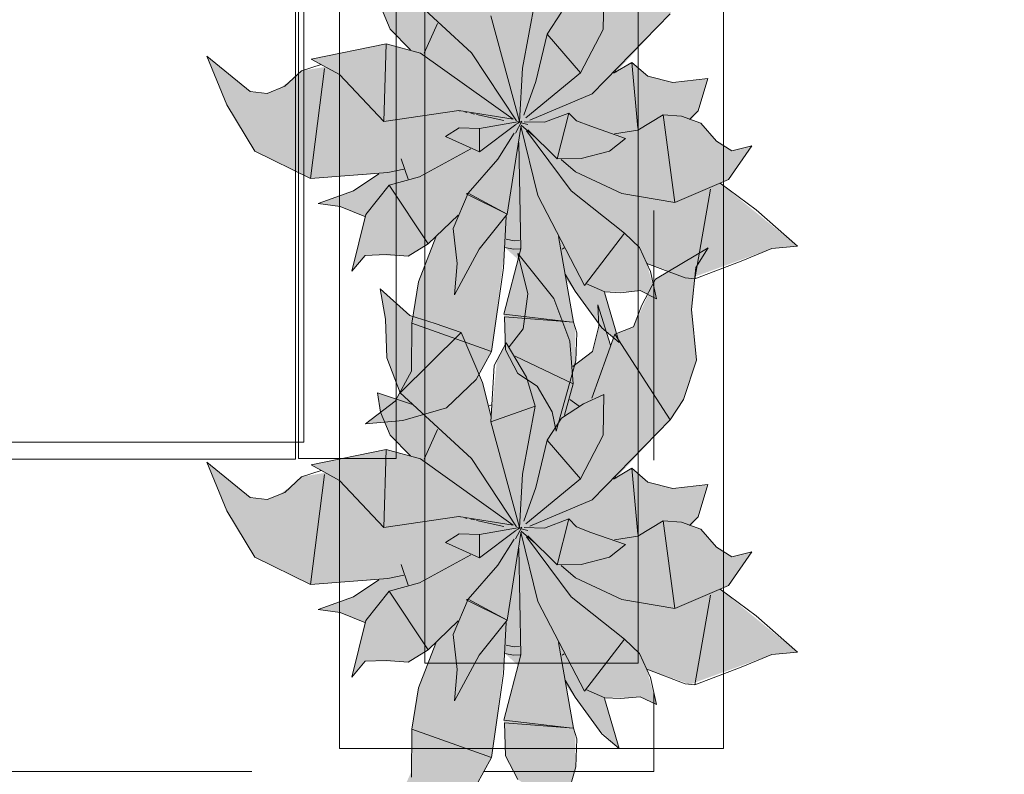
# Model space of a CAD drawing. Header units: millimetres. Extents: x -14761 to 157739, y -22400 to 107990.
# Tile 186 of 190: x 121953 to 123107, y 37202 to 38087. Entities that reach past the tile are written whole.
import ezdxf

# ---------------------------------------------------------------- set-up
doc = ezdxf.new("R2010")
doc.units = ezdxf.units.MM
doc.header["$MEASUREMENT"] = 0
doc.linetypes.add('Штриховая', pattern=[564.444447, 282.222223, -282.222223])
for name, color, linetype in [('Интерьер - конструкции мебели', 7, 'Continuous'), ('Интерьер - Мебель', 7, 'Continuous'), ('Элемент Модели - Зона', 7, 'Continuous')]:
    doc.layers.add(name, color=color, linetype=linetype)

msp = doc.modelspace()

# ---------------------------------------------------------------- hatches: boundary and pattern name
at = {"layer": 'Интерьер - Мебель', "linetype": 'Continuous', "lineweight": 0, "true_color": 0xffffff}
for points in [[(122172.6, 38043.9), (122196.1, 37986.6), (122228.7, 37932.3), (122294.1, 37900.4), (122374, 37905.8), (122346.2, 37887.1), (122303.2, 37871), (122329, 37867.4), (122357.6, 37855.7), (122342.5, 37791.6), (122358, 37810.2), (122400.9, 37809.9), (122408.4, 37809.3), (122431.8, 37823.6), (122440.8, 37831.7), (122420.3, 37777.8), (122413.8, 37737), (122412.4, 37680.9), (122393.3, 37639.2), (122358.6, 37612.7), (122402.4, 37616.5), (122453.6, 37631.2), (122488.3, 37664.5), (122506.3, 37697.5), (122522, 37819.3), (122537.3, 37805.4), (122520.6, 37741.3), (122522.6, 37699.4), (122537, 37671.6), (122559.7, 37656.7), (122577.3, 37626.6), (122582.1, 37604.2), (122604.9, 37686.5), (122604.2, 37725.5), (122593.4, 37782), (122632, 37730.2), (122656, 37708), (122639.1, 37767.4), (122669, 37767.6), (122680.6, 37768.8), (122699.4, 37759.4), (122688.3, 37800.8), (122738.9, 37783.2), (122834.6, 37818.1), (122864.7, 37820.9), (122774.1, 37894.8), (122783.8, 37899), (122811.5, 37938.5), (122787.7, 37932.6), (122769.9, 37943.9), (122751.4, 37965.3), (122740.1, 37969.3), (122748.3, 37979.6), (122759.7, 38017.4), (122718.9, 38012.8), (122689.4, 38020.4), (122670.6, 38036.5), (122651.9, 38024.7), (122715.5, 38093.5), (122731.3, 38117.3), (122746.6, 38163.1), (122740.8, 38222.6), (122745.6, 38271.9), (122760.1, 38295.2), (122698.3, 38258.4), (122672.6, 38202.5), (122650.8, 38193.7), (122645.8, 38181.1), (122630.8, 38228.3), (122632.1, 38203.1), (122624.5, 38173.4), (122601.6, 38156), (122598.2, 38185.4), (122579.1, 38235.5), (122537, 38288.5), (122548.6, 38241.1), (122543.4, 38200.2), (122527.1, 38178.9), (122523.3, 38183.6), (122512.5, 38162.8), (122505.9, 38096.9), (122495.6, 38137.2), (122470.5, 38195.6), (122410.5, 38215.5), (122375.8, 38247), (122382.1, 38211.5), (122383.5, 38166), (122399.2, 38125), (122413.7, 38111.3), (122372.7, 38125.1), (122376.2, 38102.3), (122387.6, 38075.3), (122411.4, 38051), (122382.8, 38058.4), (122294.7, 38040.4), (122311.3, 38031.2), (122283.7, 38026.6), (122273.8, 38017.5), (122257.5, 38005.8), (122243.4, 38000.1), (122223.4, 38002.2)], [(122172.6, 37567.8), (122196.1, 37510.6), (122228.7, 37456.3), (122294.1, 37424.4), (122374, 37429.8), (122346.2, 37411.1), (122303.2, 37395), (122329, 37391.3), (122357.6, 37379.7), (122342.5, 37315.6), (122358, 37334.2), (122400.9, 37333.9), (122408.4, 37333.3), (122431.8, 37347.6), (122440.8, 37355.6), (122420.3, 37301.7), (122413.8, 37261), (122412.4, 37204.9), (122393.3, 37163.1), (122358.6, 37136.7), (122402.4, 37140.5), (122453.6, 37155.2), (122488.3, 37188.5), (122506.3, 37221.5), (122522, 37343.3), (122537.3, 37329.4), (122520.6, 37265.3), (122522.6, 37223.3), (122537, 37195.6), (122559.7, 37180.7), (122577.3, 37150.5), (122582.1, 37128.2), (122604.9, 37210.5), (122604.2, 37249.5), (122593.4, 37305.9), (122632, 37254.2), (122656, 37232), (122639.1, 37291.4), (122669, 37291.6), (122680.6, 37292.7), (122699.4, 37283.4), (122688.3, 37324.8), (122738.9, 37307.2), (122834.6, 37342.1), (122864.7, 37344.9), (122774.1, 37418.8), (122783.8, 37422.9), (122811.5, 37462.5), (122787.7, 37456.6), (122769.9, 37467.9), (122751.4, 37489.2), (122740.1, 37493.3), (122748.3, 37503.6), (122759.7, 37541.3), (122718.9, 37536.8), (122689.4, 37544.3), (122670.6, 37560.5), (122651.9, 37548.7), (122715.5, 37617.5), (122731.3, 37641.3), (122746.6, 37687.1), (122740.8, 37746.6), (122745.6, 37795.8), (122760.1, 37819.2), (122698.3, 37782.4), (122672.6, 37726.4), (122650.8, 37717.7), (122645.8, 37705), (122630.8, 37752.2), (122632.1, 37727.1), (122624.5, 37697.4), (122601.6, 37680), (122598.2, 37709.4), (122579.1, 37759.5), (122537, 37812.5), (122548.6, 37765.1), (122543.4, 37724.2), (122527.1, 37702.8), (122523.3, 37707.5), (122512.5, 37686.8), (122505.9, 37620.9), (122495.6, 37661.2), (122470.5, 37719.6), (122410.5, 37739.5), (122375.8, 37771), (122382.1, 37735.5), (122383.5, 37690), (122399.2, 37649), (122413.7, 37635.3), (122372.7, 37649), (122376.2, 37626.3), (122387.6, 37599.3), (122411.4, 37575), (122382.8, 37582.4), (122294.7, 37564.4), (122311.3, 37555.2), (122283.7, 37550.6), (122273.8, 37541.5), (122257.5, 37529.7), (122243.4, 37524.1), (122223.4, 37526.2)]]:
    msp.add_hatch(color=7, dxfattribs=at).paths.add_polyline_path(points)

# ---------------------------------------------------------------- linework, layer by layer
at = {"layer": 'Интерьер - конструкции мебели', "color": 7, "linetype": 'Continuous', "lineweight": 15}
for points in [[(121786.3, 38725.6), (122276.5, 38725.6), (122276.5, 37571.2), (121786.3, 37571.2)], [(122279.9, 38726.6), (122394.3, 38726.6), (122394.3, 37572.1), (122279.9, 37572.1)]]:
    msp.add_lwpolyline(points, close=True, dxfattribs=at)
at = {"layer": 'Интерьер - конструкции мебели', "color": 7, "linetype": 'Continuous', "lineweight": 15, "flags": 128}
msp.add_lwpolyline([(121786.3, 38705.6), (121786.3, 37591.2), (122286.3, 37591.2), (122286.3, 38705.6)], close=True, dxfattribs=at)
at = {"layer": 'Интерьер - Мебель', "color": 7, "linetype": 'Continuous', "lineweight": 15}
for p, q in [((122328, 38732.1), (122328, 37232.1)), ((122778, 37232.1), (122778, 38732.1)), ((122428, 38632.1), (122428, 37332.1)), ((122678, 37332.1), (122678, 38632.1)), ((122399.2, 38125), (122482.7, 38047.8)), ((122399.2, 38125), (122482.7, 38047.8)), ((122637.2, 38075.2), (122638, 38123.2)), ((122637.2, 38075.2), (122638, 38123.2)), ((122542.4, 38029.5), (122557.4, 38109.3)), ((122542.4, 38029.5), (122557.4, 38109.3)), ((122376.2, 38102.3), (122387.6, 38075.3)), ((122376.2, 38102.3), (122387.6, 38075.3)), ((122571.5, 38069.5), (122588.3, 38095.3)), ((122571.5, 38069.5), (122588.3, 38095.3)), ((122505.5, 38090.9), (122539.2, 37967.1)), ((122505.5, 38090.9), (122539.2, 37967.1)), ((122624.2, 37999.5), (122715.5, 38093.5)), ((122624.2, 37999.5), (122715.5, 38093.5)), ((122387.6, 38075.3), (122411.4, 38051)), ((122387.6, 38075.3), (122411.4, 38051)), ((122427.1, 38047.4), (122443.1, 38082.1)), ((122427.1, 38047.4), (122443.1, 38082.1)), ((122610.5, 38024.1), (122637.2, 38075.2)), ((122610.5, 38024.1), (122637.2, 38075.2)), ((122558.3, 38014.1), (122571.5, 38069.5)), ((122558.3, 38014.1), (122571.5, 38069.5)), ((122571.5, 38069.5), (122610.5, 38024.1)), ((122571.5, 38069.5), (122610.5, 38024.1)), ((122294.7, 38040.4), (122382.8, 38058.4)), ((122294.7, 38040.4), (122382.8, 38058.4)), ((122380.1, 37967.2), (122382.8, 38058.4)), ((122380.1, 37967.2), (122382.8, 38058.4)), ((122382.8, 38058.4), (122422.9, 38047.4)), ((122382.8, 38058.4), (122422.9, 38047.4)), ((122482.7, 38047.8), (122535.5, 37967.8)), ((122482.7, 38047.8), (122535.5, 37967.8)), ((122172.6, 38043.9), (122196.1, 37986.6)), ((122172.6, 38043.9), (122223.4, 38002.2)), ((122172.6, 38043.9), (122196.1, 37986.6)), ((122172.6, 38043.9), (122223.4, 38002.2)), ((122294.7, 38040.4), (122327.9, 38022.1)), ((122294.7, 38040.4), (122327.9, 38022.1)), ((122422.9, 38047.4), (122531.5, 37969.8)), ((122422.9, 38047.4), (122531.5, 37969.8)), ((122649.2, 38023.9), (122670.6, 38036.5)), ((122649.2, 38023.9), (122670.6, 38036.5)), ((122670.6, 38036.5), (122677.9, 37959.3)), ((122670.6, 38036.5), (122689.4, 38020.4)), ((122670.6, 38036.5), (122677.9, 37959.3)), ((122670.6, 38036.5), (122689.4, 38020.4)), ((122263.9, 38008.4), (122283.7, 38026.6)), ((122263.9, 38008.4), (122283.7, 38026.6)), ((122283.7, 38026.6), (122306.5, 38033.9)), ((122283.7, 38026.6), (122306.5, 38033.9)), ((122294.1, 37900.4), (122310.3, 38029.4)), ((122294.1, 37900.4), (122310.3, 38029.4)), ((122539.2, 37967.1), (122542.4, 38029.5)), ((122539.2, 37967.1), (122542.4, 38029.5)), ((122651, 38027.5), (122651.9, 38024.7)), ((122651, 38027.5), (122651.9, 38024.7)), ((122327.9, 38022.1), (122380.1, 37967.2)), ((122327.9, 38022.1), (122380.1, 37967.2)), ((122544.2, 37974.6), (122558.3, 38014.1)), ((122544.2, 37974.6), (122558.3, 38014.1)), ((122546.3, 37971.3), (122610.5, 38024.1)), ((122546.3, 37971.3), (122610.5, 38024.1)), ((122689.4, 38020.4), (122718.9, 38012.8)), ((122689.4, 38020.4), (122718.9, 38012.8)), ((122718.9, 38012.8), (122759.7, 38017.4)), ((122718.9, 38012.8), (122759.7, 38017.4)), ((122748.3, 37979.6), (122759.7, 38017.4)), ((122748.3, 37979.6), (122759.7, 38017.4)), ((122223.4, 38002.2), (122243.4, 38000.1)), ((122223.4, 38002.2), (122243.4, 38000.1)), ((122243.4, 38000.1), (122263.9, 38008.4)), ((122243.4, 38000.1), (122263.9, 38008.4)), ((122551, 37968.6), (122624.2, 37999.5)), ((122551, 37968.6), (122624.2, 37999.5)), ((122196.1, 37986.6), (122228.7, 37932.3)), ((122196.1, 37986.6), (122228.7, 37932.3)), ((122380.1, 37967.2), (122468, 37980.1)), ((122380.1, 37967.2), (122468, 37980.1)), ((122468, 37980.1), (122531.5, 37969.8)), ((122468, 37980.1), (122531.5, 37969.8)), ((122468.4, 37979.8), (122469.5, 37979.5)), ((122468.4, 37979.8), (122469.5, 37979.5)), ((122738.4, 37969.4), (122748.3, 37979.6)), ((122738.4, 37969.4), (122748.3, 37979.6)), ((122475.1, 37978.3), (122477.3, 37977.8)), ((122475.1, 37978.3), (122477.3, 37977.8)), ((122481.8, 37976.9), (122486.3, 37975.9)), ((122481.8, 37976.9), (122486.3, 37975.9)), ((122488.5, 37975.4), (122520.8, 37968.4)), ((122488.5, 37975.4), (122520.8, 37968.4)), ((122492.1, 37958.8), (122539.2, 37967.1)), ((122492.1, 37958.8), (122539.2, 37967.1)), ((122534.3, 37953.6), (122541.7, 37967.5)), ((122534.3, 37953.6), (122541.7, 37967.5)), ((122535.1, 37963.9), (122541.7, 37967.5)), ((122535.1, 37963.9), (122541.7, 37967.5)), ((122538, 37966.2), (122539.2, 37967.1)), ((122538, 37966.2), (122539.2, 37967.1)), ((122568.5, 37966.3), (122596.9, 37977.1)), ((122568.5, 37966.3), (122596.9, 37977.1)), ((122583.3, 37923.3), (122596.9, 37977.1)), ((122583.3, 37923.3), (122596.9, 37977.1)), ((122596.9, 37977.1), (122605.8, 37968)), ((122596.9, 37977.1), (122605.8, 37968)), ((122605.8, 37968), (122622.6, 37961.5)), ((122605.8, 37968), (122622.6, 37961.5)), ((122677.9, 37957), (122707.5, 37975)), ((122677.9, 37957), (122707.5, 37975)), ((122707.5, 37975), (122721.2, 37872.1)), ((122707.5, 37975), (122728.8, 37973.3)), ((122707.5, 37975), (122721.2, 37872.1)), ((122707.5, 37975), (122728.8, 37973.3)), ((122728.8, 37973.3), (122751.4, 37965.3)), ((122728.8, 37973.3), (122751.4, 37965.3)), ((122452.2, 37949.5), (122468.2, 37959.7)), ((122452.2, 37949.5), (122468.2, 37959.7)), ((122468.2, 37959.7), (122492.1, 37958.8)), ((122468.2, 37959.7), (122492.1, 37958.8)), ((122492.1, 37958.8), (122492.3, 37931.6)), ((122492.1, 37958.8), (122492.3, 37931.6)), ((122492.3, 37931.6), (122534.6, 37963.6)), ((122492.3, 37931.6), (122534.6, 37963.6)), ((122524.7, 37858.5), (122540.7, 37960.6)), ((122524.7, 37858.5), (122540.7, 37960.6)), ((122536.3, 37966.6), (122538.5, 37966)), ((122536.3, 37966.6), (122538.5, 37966)), ((122540.5, 37961.5), (122560.5, 37880.2)), ((122540.5, 37961.5), (122560.5, 37880.2)), ((122540.8, 37965.5), (122548.7, 37963.6)), ((122540.8, 37965.5), (122548.7, 37963.6)), ((122540.8, 37962.7), (122557.7, 37948.3)), ((122540.8, 37962.7), (122557.7, 37948.3)), ((122544.6, 37966.9), (122568.5, 37966.3)), ((122544.6, 37966.9), (122568.5, 37966.3)), ((122547.2, 37956.3), (122599.7, 37886)), ((122547.2, 37956.3), (122599.7, 37886)), ((122548.9, 37957.4), (122583.3, 37923.3)), ((122548.9, 37957.4), (122583.3, 37923.3)), ((122622.6, 37961.5), (122663.3, 37947.2)), ((122622.6, 37961.5), (122663.3, 37947.2)), ((122650.4, 37952.7), (122677.9, 37957)), ((122650.4, 37952.7), (122677.9, 37957)), ((122751.4, 37965.3), (122769.9, 37943.9)), ((122751.4, 37965.3), (122769.9, 37943.9)), ((122452.2, 37949.5), (122492.3, 37931.6)), ((122452.2, 37949.5), (122492.3, 37931.6)), ((122513.7, 37923.1), (122532.9, 37953.5)), ((122513.7, 37923.1), (122532.9, 37953.5)), ((122644.6, 37932.4), (122663.3, 37947.2)), ((122644.6, 37932.4), (122663.3, 37947.2)), ((122769.9, 37943.9), (122787.7, 37932.6)), ((122769.9, 37943.9), (122787.7, 37932.6)), ((122421.9, 37902.2), (122481.8, 37934.9)), ((122421.9, 37902.2), (122481.8, 37934.9)), ((122538.4, 37942.7), (122540.5, 37817.8)), ((122538.4, 37942.7), (122540.5, 37817.8)), ((122611.1, 37923.7), (122644.6, 37932.4)), ((122611.1, 37923.7), (122644.6, 37932.4)), ((122783.8, 37899), (122811.5, 37938.5)), ((122783.8, 37899), (122811.5, 37938.5)), ((122787.7, 37932.6), (122811.5, 37938.5)), ((122787.7, 37932.6), (122811.5, 37938.5)), ((122228.7, 37932.3), (122294.1, 37900.4)), ((122228.7, 37932.3), (122294.1, 37900.4)), ((122400.3, 37923.5), (122408.6, 37899.6)), ((122400.3, 37923.5), (122408.6, 37899.6)), ((122479, 37883.1), (122513.7, 37923.1)), ((122479, 37883.1), (122513.7, 37923.1)), ((122583.3, 37923.3), (122611.1, 37923.7)), ((122583.3, 37923.3), (122611.1, 37923.7)), ((122587.8, 37922.5), (122604.7, 37908)), ((122587.8, 37922.5), (122604.7, 37908)), ((122384.6, 37907.3), (122403.6, 37911.2)), ((122384.6, 37907.3), (122403.6, 37911.2)), ((122294.1, 37900.4), (122384.6, 37907.3)), ((122294.1, 37900.4), (122384.6, 37907.3)), ((122344.6, 37886), (122374, 37905.8)), ((122344.6, 37886), (122374, 37905.8)), ((122386.4, 37892.6), (122421.9, 37902.2)), ((122386.4, 37892.6), (122421.9, 37902.2)), ((122604.7, 37908), (122659, 37882.8)), ((122604.7, 37908), (122659, 37882.8)), ((122721.2, 37872.1), (122783.8, 37899)), ((122721.2, 37872.1), (122783.8, 37899)), ((122358.9, 37858.2), (122386.4, 37892.6)), ((122358.9, 37858.2), (122386.4, 37892.6)), ((122386.4, 37892.6), (122431.8, 37823.6)), ((122386.4, 37892.6), (122431.8, 37823.6)), ((122744.6, 37782.5), (122762.7, 37887.8)), ((122744.6, 37782.5), (122762.7, 37887.8)), ((122774.1, 37894.8), (122816.5, 37863.4)), ((122774.1, 37894.8), (122816.5, 37863.4)), ((122303.2, 37871), (122344.6, 37886)), ((122303.2, 37871), (122344.6, 37886)), ((122461.4, 37841.6), (122479, 37883.1)), ((122461.4, 37841.6), (122479, 37883.1)), ((122476.4, 37882.2), (122479, 37883.1)), ((122476.4, 37882.2), (122479, 37883.1)), ((122476.4, 37882.2), (122524.7, 37858.5)), ((122476.4, 37882.2), (122524.7, 37858.5)), ((122479, 37883.1), (122524.7, 37858.5)), ((122479, 37883.1), (122524.7, 37858.5)), ((122560.5, 37880.2), (122615.2, 37775)), ((122560.5, 37880.2), (122615.2, 37775)), ((122599.7, 37886), (122662, 37836.1)), ((122599.7, 37886), (122662, 37836.1)), ((122659, 37882.8), (122721.2, 37872.1)), ((122659, 37882.8), (122721.2, 37872.1)), ((122303.2, 37871), (122329, 37867.4)), ((122303.2, 37871), (122329, 37867.4)), ((122329, 37867.4), (122357.6, 37855.7)), ((122329, 37867.4), (122357.6, 37855.7)), ((122816.5, 37863.4), (122864.7, 37820.9)), ((122816.5, 37863.4), (122864.7, 37820.9)), ((122342.5, 37791.6), (122358.9, 37858.2)), ((122342.5, 37791.6), (122358.9, 37858.2)), ((122431.8, 37823.6), (122467.3, 37857.5)), ((122431.8, 37823.6), (122467.3, 37857.5)), ((122491.8, 37817.3), (122524.7, 37858.5)), ((122491.8, 37817.3), (122524.7, 37858.5)), ((122520.1, 37795.7), (122523.3, 37855.7)), ((122520.1, 37795.7), (122523.3, 37855.7)), ((122461.4, 37841.6), (122466.1, 37800.5)), ((122461.4, 37841.6), (122466.1, 37800.5)), ((122420.5, 37779.1), (122440.8, 37831.7)), ((122420.5, 37779.1), (122440.8, 37831.7)), ((122523.3, 37829.2), (122532.6, 37827.3)), ((122523.3, 37829.2), (122532.6, 37827.3)), ((122584.7, 37832.2), (122602.2, 37731.7)), ((122584.7, 37832.2), (122602.2, 37731.7)), ((122615.2, 37775), (122662, 37836.1)), ((122615.2, 37775), (122662, 37836.1)), ((122662, 37836.1), (122679.5, 37819.5)), ((122662, 37836.1), (122679.5, 37819.5)), ((122408.4, 37809.3), (122431.8, 37823.6)), ((122408.4, 37809.3), (122431.8, 37823.6)), ((122462.8, 37763.7), (122491.8, 37817.3)), ((122462.8, 37763.7), (122491.8, 37817.3)), ((122520.6, 37741.3), (122540.5, 37817.8)), ((122520.6, 37741.3), (122540.5, 37817.8)), ((122522, 37819.3), (122532.1, 37817.3)), ((122522, 37819.3), (122532.1, 37817.3)), ((122532.1, 37817.3), (122539.9, 37817.7)), ((122532.1, 37817.3), (122539.9, 37817.7)), ((122532.6, 37827.3), (122539.1, 37827.7)), ((122532.6, 37827.3), (122539.1, 37827.7)), ((122589, 37817.5), (122591.2, 37819)), ((122589, 37817.5), (122591.2, 37819)), ((122679.5, 37819.5), (122692.5, 37791.3)), ((122679.5, 37819.5), (122692.5, 37791.3)), ((122698.3, 37782.4), (122760.1, 37819.2)), ((122698.3, 37782.4), (122760.1, 37819.2)), ((122745.6, 37795.8), (122760.1, 37819.2)), ((122745.6, 37795.8), (122760.1, 37819.2)), ((122798.7, 37803.2), (122834.6, 37818.1)), ((122798.7, 37803.2), (122834.6, 37818.1)), ((122834.6, 37818.1), (122864.7, 37820.9)), ((122834.6, 37818.1), (122864.7, 37820.9)), ((122342.5, 37791.6), (122358, 37810.2)), ((122342.5, 37791.6), (122358, 37810.2)), ((122358, 37810.2), (122382.9, 37811.3)), ((122358, 37810.2), (122382.9, 37811.3)), ((122382.9, 37811.3), (122408.4, 37809.3)), ((122382.9, 37811.3), (122408.4, 37809.3)), ((122537, 37812.5), (122548.6, 37765.1)), ((122537, 37812.5), (122579.1, 37759.5)), ((122537, 37812.5), (122548.6, 37765.1)), ((122537, 37812.5), (122579.1, 37759.5)), ((122462.8, 37763.7), (122466.1, 37800.5)), ((122462.8, 37763.7), (122466.1, 37800.5)), ((122506.3, 37697.5), (122520.1, 37795.7)), ((122506.3, 37697.5), (122520.1, 37795.7)), ((122688.3, 37800.8), (122733.2, 37783.9)), ((122688.3, 37800.8), (122733.2, 37783.9)), ((122740.8, 37746.6), (122745.6, 37795.8)), ((122740.8, 37746.6), (122745.6, 37795.8)), ((122744.6, 37782.5), (122798.7, 37803.2)), ((122744.6, 37782.5), (122798.7, 37803.2)), ((122592.7, 37788.1), (122604.1, 37768.1)), ((122592.7, 37788.1), (122604.1, 37768.1)), ((122682.5, 37751.8), (122698.3, 37782.4)), ((122682.5, 37751.8), (122698.3, 37782.4)), ((122692.5, 37791.3), (122699.4, 37759.4)), ((122692.5, 37791.3), (122699.4, 37759.4)), ((122733.2, 37783.9), (122744.6, 37782.5)), ((122733.2, 37783.9), (122744.6, 37782.5)), ((122375.8, 37771), (122382.1, 37735.5)), ((122375.8, 37771), (122410.5, 37739.5)), ((122375.8, 37771), (122382.1, 37735.5)), ((122375.8, 37771), (122410.5, 37739.5)), ((122412.8, 37730.6), (122420.5, 37779.1)), ((122412.8, 37730.6), (122420.5, 37779.1)), ((122616.7, 37777.1), (122639.1, 37767.4)), ((122616.7, 37777.1), (122639.1, 37767.4)), ((122543.4, 37724.2), (122548.6, 37765.1)), ((122543.4, 37724.2), (122548.6, 37765.1)), ((122579.1, 37759.5), (122598.2, 37709.4)), ((122579.1, 37759.5), (122598.2, 37709.4)), ((122604.1, 37768.1), (122635.6, 37725.3)), ((122604.1, 37768.1), (122635.6, 37725.3)), ((122638.5, 37766.7), (122656, 37708)), ((122638.5, 37766.7), (122656, 37708)), ((122639.1, 37767.4), (122657.4, 37766.4)), ((122639.1, 37767.4), (122657.4, 37766.4)), ((122657.4, 37766.4), (122680.6, 37768.8)), ((122657.4, 37766.4), (122680.6, 37768.8)), ((122680.6, 37768.8), (122699.4, 37759.4)), ((122680.6, 37768.8), (122699.4, 37759.4)), ((122630.8, 37752.2), (122632.1, 37727.1)), ((122630.8, 37752.2), (122645.8, 37705)), ((122630.8, 37752.2), (122632.1, 37727.1)), ((122630.8, 37752.2), (122645.8, 37705)), ((122672.6, 37726.4), (122682.5, 37751.8)), ((122672.6, 37726.4), (122682.5, 37751.8)), ((122410.5, 37739.5), (122440.3, 37730.4)), ((122410.5, 37739.5), (122440.3, 37730.4)), ((122520.6, 37741.3), (122597.8, 37732.2)), ((122520.6, 37741.3), (122597.8, 37732.2)), ((122521.3, 37738.1), (122522.6, 37699.4)), ((122521.3, 37738.1), (122602.2, 37731.7)), ((122521.3, 37738.1), (122522.6, 37699.4)), ((122521.3, 37738.1), (122602.2, 37731.7)), ((122740.8, 37746.6), (122746.6, 37687.1)), ((122740.8, 37746.6), (122746.6, 37687.1)), ((122382.1, 37735.5), (122383.5, 37690)), ((122382.1, 37735.5), (122383.5, 37690)), ((122412.3, 37674.2), (122412.8, 37730.6)), ((122412.3, 37674.2), (122412.8, 37730.6)), ((122412.8, 37730.6), (122506.3, 37697.5)), ((122412.8, 37730.6), (122506.3, 37697.5)), ((122440.3, 37730.4), (122470.5, 37719.6)), ((122440.3, 37730.4), (122470.5, 37719.6)), ((122602.2, 37731.7), (122606.2, 37719.3)), ((122602.2, 37731.7), (122606.2, 37719.3)), ((122624.5, 37697.4), (122632.1, 37727.1)), ((122624.5, 37697.4), (122632.1, 37727.1)), ((122635.6, 37725.3), (122656, 37708)), ((122635.6, 37725.3), (122656, 37708)), ((122650.8, 37717.7), (122672.6, 37726.4)), ((122650.8, 37717.7), (122672.6, 37726.4)), ((122399.2, 37649), (122470.5, 37719.6)), ((122399.2, 37649), (122470.5, 37719.6)), ((122470.5, 37719.6), (122495.6, 37661.2)), ((122470.5, 37719.6), (122495.6, 37661.2)), ((122527.1, 37702.8), (122543.4, 37724.2)), ((122527.1, 37702.8), (122543.4, 37724.2)), ((122604.9, 37686.5), (122606.2, 37719.3)), ((122604.9, 37686.5), (122606.2, 37719.3)), ((122623.9, 37642.7), (122650.8, 37717.7)), ((122623.9, 37642.7), (122650.8, 37717.7)), ((122650.8, 37717.7), (122715.5, 37617.5)), ((122650.8, 37717.7), (122715.5, 37617.5)), ((122509.5, 37680.9), (122523.3, 37707.5)), ((122509.5, 37680.9), (122523.3, 37707.5)), ((122523.3, 37707.5), (122547.2, 37667.5)), ((122523.3, 37707.5), (122547.2, 37667.5)), ((122598.2, 37709.4), (122601.9, 37659.5)), ((122598.2, 37709.4), (122601.9, 37659.5)), ((122488.3, 37664.5), (122506.3, 37697.5)), ((122488.3, 37664.5), (122506.3, 37697.5)), ((122522.6, 37699.4), (122537, 37671.6)), ((122522.6, 37699.4), (122537, 37671.6)), ((122534, 37691.8), (122601.9, 37659.5)), ((122534, 37691.8), (122601.9, 37659.5)), ((122601.6, 37680), (122624.5, 37697.4)), ((122601.6, 37680), (122624.5, 37697.4)), ((122383.5, 37690), (122399.2, 37649)), ((122383.5, 37690), (122399.2, 37649)), ((122505.5, 37614.9), (122509.5, 37680.9)), ((122505.5, 37614.9), (122509.5, 37680.9)), ((122582.1, 37604.2), (122604.9, 37686.5)), ((122582.1, 37604.2), (122604.9, 37686.5)), ((122731.3, 37641.3), (122746.6, 37687.1)), ((122731.3, 37641.3), (122746.6, 37687.1)), ((122393.3, 37639.2), (122412.3, 37674.2)), ((122393.3, 37639.2), (122412.3, 37674.2)), ((122537, 37671.6), (122559.7, 37656.7)), ((122537, 37671.6), (122559.7, 37656.7)), ((122547.2, 37667.5), (122557.4, 37633.2)), ((122547.2, 37667.5), (122557.4, 37633.2)), ((122453.6, 37631.2), (122488.3, 37664.5)), ((122453.6, 37631.2), (122488.3, 37664.5)), ((122495.6, 37661.2), (122505.9, 37620.9)), ((122495.6, 37661.2), (122505.9, 37620.9)), ((122559.7, 37656.7), (122577.3, 37626.6)), ((122559.7, 37656.7), (122577.3, 37626.6)), ((122591.8, 37622.8), (122601.9, 37659.5)), ((122591.8, 37622.8), (122601.9, 37659.5)), ((122372.7, 37649), (122376.2, 37626.3)), ((122372.7, 37649), (122413.7, 37635.3)), ((122372.7, 37649), (122376.2, 37626.3)), ((122372.7, 37649), (122413.7, 37635.3)), ((122399.2, 37649), (122482.7, 37571.8)), ((122399.2, 37649), (122482.7, 37571.8)), ((122613.9, 37636), (122638, 37647.2)), ((122613.9, 37636), (122638, 37647.2)), ((122637.2, 37599.2), (122638, 37647.2)), ((122637.2, 37599.2), (122638, 37647.2)), ((122358.6, 37612.7), (122393.3, 37639.2)), ((122358.6, 37612.7), (122393.3, 37639.2)), ((122502.3, 37633.5), (122506.7, 37634.9)), ((122502.3, 37633.5), (122506.7, 37634.9)), ((122505.5, 37614.9), (122557.4, 37633.2)), ((122505.5, 37614.9), (122557.4, 37633.2)), ((122542.4, 37553.5), (122557.4, 37633.2)), ((122542.4, 37553.5), (122557.4, 37633.2)), ((122588.3, 37619.3), (122613.9, 37636)), ((122588.3, 37619.3), (122613.9, 37636)), ((122597.9, 37641.1), (122609.1, 37633.4)), ((122597.9, 37641.1), (122609.1, 37633.4)), ((122715.5, 37617.5), (122731.3, 37641.3)), ((122715.5, 37617.5), (122731.3, 37641.3)), ((122376.2, 37626.3), (122387.6, 37599.3)), ((122376.2, 37626.3), (122387.6, 37599.3)), ((122402.4, 37616.5), (122453.6, 37631.2)), ((122402.4, 37616.5), (122453.6, 37631.2)), ((122577.3, 37626.6), (122582.1, 37604.2)), ((122577.3, 37626.6), (122582.1, 37604.2)), ((122358.6, 37612.7), (122402.4, 37616.5)), ((122358.6, 37612.7), (122402.4, 37616.5)), ((122505.5, 37614.9), (122539.2, 37491.1)), ((122505.5, 37614.9), (122539.2, 37491.1)), ((122571.5, 37593.5), (122588.3, 37619.3)), ((122571.5, 37593.5), (122588.3, 37619.3)), ((122624.2, 37523.4), (122715.5, 37617.5)), ((122624.2, 37523.4), (122715.5, 37617.5)), ((122387.6, 37599.3), (122411.4, 37575)), ((122387.6, 37599.3), (122411.4, 37575)), ((122427.1, 37571.3), (122443.1, 37606.1)), ((122427.1, 37571.3), (122443.1, 37606.1)), ((122610.5, 37548), (122637.2, 37599.2)), ((122610.5, 37548), (122637.2, 37599.2)), ((122558.3, 37538.1), (122571.5, 37593.5)), ((122558.3, 37538.1), (122571.5, 37593.5)), ((122571.5, 37593.5), (122610.5, 37548)), ((122571.5, 37593.5), (122610.5, 37548)), ((122294.7, 37564.4), (122382.8, 37582.4)), ((122294.7, 37564.4), (122382.8, 37582.4)), ((122380.1, 37491.2), (122382.8, 37582.4)), ((122380.1, 37491.2), (122382.8, 37582.4)), ((122382.8, 37582.4), (122422.9, 37571.4)), ((122382.8, 37582.4), (122422.9, 37571.4)), ((122172.6, 37567.8), (122196.1, 37510.6)), ((122172.6, 37567.8), (122223.4, 37526.2)), ((122172.6, 37567.8), (122196.1, 37510.6)), ((122172.6, 37567.8), (122223.4, 37526.2)), ((122294.7, 37564.4), (122327.9, 37546)), ((122294.7, 37564.4), (122327.9, 37546)), ((122422.9, 37571.4), (122531.5, 37493.7)), ((122422.9, 37571.4), (122531.5, 37493.7)), ((122482.7, 37571.8), (122535.5, 37491.8)), ((122482.7, 37571.8), (122535.5, 37491.8)), ((122283.7, 37550.6), (122306.5, 37557.9)), ((122283.7, 37550.6), (122306.5, 37557.9)), ((122294.1, 37424.4), (122310.3, 37553.4)), ((122294.1, 37424.4), (122310.3, 37553.4)), ((122539.2, 37491.1), (122542.4, 37553.5)), ((122539.2, 37491.1), (122542.4, 37553.5)), ((122649.2, 37547.9), (122670.6, 37560.5)), ((122649.2, 37547.9), (122670.6, 37560.5)), ((122670.6, 37560.5), (122677.9, 37483.3)), ((122670.6, 37560.5), (122689.4, 37544.3)), ((122670.6, 37560.5), (122677.9, 37483.3)), ((122670.6, 37560.5), (122689.4, 37544.3)), ((122263.9, 37532.3), (122283.7, 37550.6)), ((122263.9, 37532.3), (122283.7, 37550.6)), ((122327.9, 37546), (122380.1, 37491.2)), ((122327.9, 37546), (122380.1, 37491.2)), ((122546.3, 37495.3), (122610.5, 37548)), ((122546.3, 37495.3), (122610.5, 37548)), ((122651, 37551.5), (122651.9, 37548.7)), ((122651, 37551.5), (122651.9, 37548.7)), ((122689.4, 37544.3), (122718.9, 37536.8)), ((122689.4, 37544.3), (122718.9, 37536.8)), ((122718.9, 37536.8), (122759.7, 37541.3)), ((122718.9, 37536.8), (122759.7, 37541.3)), ((122748.3, 37503.6), (122759.7, 37541.3)), ((122748.3, 37503.6), (122759.7, 37541.3)), ((122243.4, 37524.1), (122263.9, 37532.3)), ((122243.4, 37524.1), (122263.9, 37532.3)), ((122544.2, 37498.6), (122558.3, 37538.1)), ((122544.2, 37498.6), (122558.3, 37538.1)), ((122223.4, 37526.2), (122243.4, 37524.1)), ((122223.4, 37526.2), (122243.4, 37524.1)), ((122551, 37492.6), (122624.2, 37523.4)), ((122551, 37492.6), (122624.2, 37523.4)), ((122196.1, 37510.6), (122228.7, 37456.3)), ((122196.1, 37510.6), (122228.7, 37456.3)), ((122380.1, 37491.2), (122468, 37504)), ((122380.1, 37491.2), (122468, 37504)), ((122468, 37504), (122531.5, 37493.7)), ((122468, 37504), (122531.5, 37493.7)), ((122468.4, 37503.8), (122469.5, 37503.5)), ((122468.4, 37503.8), (122469.5, 37503.5)), ((122475.1, 37502.3), (122477.3, 37501.8)), ((122475.1, 37502.3), (122477.3, 37501.8)), ((122481.8, 37500.8), (122486.3, 37499.9)), ((122481.8, 37500.8), (122486.3, 37499.9)), ((122488.5, 37499.4), (122520.8, 37492.3)), ((122488.5, 37499.4), (122520.8, 37492.3)), ((122568.5, 37490.3), (122596.9, 37501.1)), ((122568.5, 37490.3), (122596.9, 37501.1)), ((122583.3, 37447.3), (122596.9, 37501.1)), ((122583.3, 37447.3), (122596.9, 37501.1)), ((122596.9, 37501.1), (122605.8, 37492)), ((122596.9, 37501.1), (122605.8, 37492)), ((122677.9, 37481), (122707.5, 37499)), ((122677.9, 37481), (122707.5, 37499)), ((122707.5, 37499), (122721.2, 37396.1)), ((122707.5, 37499), (122728.8, 37497.3)), ((122707.5, 37499), (122721.2, 37396.1)), ((122707.5, 37499), (122728.8, 37497.3)), ((122728.8, 37497.3), (122751.4, 37489.2)), ((122728.8, 37497.3), (122751.4, 37489.2)), ((122738.4, 37493.4), (122748.3, 37503.6)), ((122738.4, 37493.4), (122748.3, 37503.6)), ((122452.2, 37473.4), (122468.2, 37483.7)), ((122452.2, 37473.4), (122468.2, 37483.7)), ((122468.2, 37483.7), (122492.1, 37482.8)), ((122468.2, 37483.7), (122492.1, 37482.8)), ((122492.1, 37482.8), (122539.2, 37491.1)), ((122492.1, 37482.8), (122539.2, 37491.1)), ((122492.1, 37482.8), (122492.3, 37455.6)), ((122492.1, 37482.8), (122492.3, 37455.6)), ((122492.3, 37455.6), (122534.6, 37487.6)), ((122492.3, 37455.6), (122534.6, 37487.6)), ((122524.7, 37382.5), (122540.7, 37484.5)), ((122524.7, 37382.5), (122540.7, 37484.5)), ((122534.3, 37477.6), (122541.7, 37491.5)), ((122534.3, 37477.6), (122541.7, 37491.5)), ((122535.1, 37487.9), (122541.7, 37491.5)), ((122535.1, 37487.9), (122541.7, 37491.5)), ((122536.3, 37490.6), (122538.5, 37490)), ((122536.3, 37490.6), (122538.5, 37490)), ((122538, 37490.2), (122539.2, 37491.1)), ((122538, 37490.2), (122539.2, 37491.1)), ((122540.5, 37485.5), (122560.5, 37404.2)), ((122540.5, 37485.5), (122560.5, 37404.2)), ((122540.8, 37489.5), (122548.7, 37487.6)), ((122540.8, 37489.5), (122548.7, 37487.6)), ((122540.8, 37486.7), (122557.7, 37472.2)), ((122540.8, 37486.7), (122557.7, 37472.2)), ((122544.6, 37490.9), (122568.5, 37490.3)), ((122544.6, 37490.9), (122568.5, 37490.3)), ((122605.8, 37492), (122622.6, 37485.4)), ((122605.8, 37492), (122622.6, 37485.4)), ((122622.6, 37485.4), (122663.3, 37471.2)), ((122622.6, 37485.4), (122663.3, 37471.2)), ((122751.4, 37489.2), (122769.9, 37467.9)), ((122751.4, 37489.2), (122769.9, 37467.9)), ((122452.2, 37473.4), (122492.3, 37455.6)), ((122452.2, 37473.4), (122492.3, 37455.6)), ((122513.7, 37447.1), (122532.9, 37477.5)), ((122513.7, 37447.1), (122532.9, 37477.5)), ((122547.2, 37480.3), (122599.7, 37409.9)), ((122547.2, 37480.3), (122599.7, 37409.9)), ((122548.9, 37481.4), (122583.3, 37447.3)), ((122548.9, 37481.4), (122583.3, 37447.3)), ((122644.6, 37456.4), (122663.3, 37471.2)), ((122644.6, 37456.4), (122663.3, 37471.2)), ((122650.4, 37476.7), (122677.9, 37481)), ((122650.4, 37476.7), (122677.9, 37481)), ((122538.4, 37466.7), (122540.5, 37341.8)), ((122538.4, 37466.7), (122540.5, 37341.8)), ((122769.9, 37467.9), (122787.7, 37456.6)), ((122769.9, 37467.9), (122787.7, 37456.6)), ((122783.8, 37422.9), (122811.5, 37462.5)), ((122783.8, 37422.9), (122811.5, 37462.5)), ((122787.7, 37456.6), (122811.5, 37462.5)), ((122787.7, 37456.6), (122811.5, 37462.5)), ((122228.7, 37456.3), (122294.1, 37424.4)), ((122228.7, 37456.3), (122294.1, 37424.4)), ((122421.9, 37426.2), (122481.8, 37458.9)), ((122421.9, 37426.2), (122481.8, 37458.9)), ((122583.3, 37447.3), (122611.1, 37447.7)), ((122583.3, 37447.3), (122611.1, 37447.7)), ((122611.1, 37447.7), (122644.6, 37456.4)), ((122611.1, 37447.7), (122644.6, 37456.4)), ((122400.3, 37447.5), (122408.6, 37423.6)), ((122400.3, 37447.5), (122408.6, 37423.6)), ((122479, 37407), (122513.7, 37447.1)), ((122479, 37407), (122513.7, 37447.1)), ((122587.8, 37446.5), (122604.7, 37432)), ((122587.8, 37446.5), (122604.7, 37432)), ((122294.1, 37424.4), (122384.6, 37431.3)), ((122294.1, 37424.4), (122384.6, 37431.3)), ((122344.6, 37409.9), (122374, 37429.8)), ((122344.6, 37409.9), (122374, 37429.8)), ((122384.6, 37431.3), (122403.6, 37435.2)), ((122384.6, 37431.3), (122403.6, 37435.2)), ((122386.4, 37416.5), (122421.9, 37426.2)), ((122386.4, 37416.5), (122421.9, 37426.2)), ((122604.7, 37432), (122659, 37406.8)), ((122604.7, 37432), (122659, 37406.8)), ((122358.9, 37382.2), (122386.4, 37416.5)), ((122358.9, 37382.2), (122386.4, 37416.5)), ((122386.4, 37416.5), (122431.8, 37347.6)), ((122386.4, 37416.5), (122431.8, 37347.6)), ((122721.2, 37396.1), (122783.8, 37422.9)), ((122721.2, 37396.1), (122783.8, 37422.9)), ((122774.1, 37418.8), (122816.5, 37387.4)), ((122774.1, 37418.8), (122816.5, 37387.4)), ((122303.2, 37395), (122344.6, 37409.9)), ((122303.2, 37395), (122344.6, 37409.9)), ((122461.4, 37365.6), (122479, 37407)), ((122461.4, 37365.6), (122479, 37407)), ((122476.4, 37406.2), (122479, 37407)), ((122476.4, 37406.2), (122479, 37407)), ((122476.4, 37406.2), (122524.7, 37382.5)), ((122476.4, 37406.2), (122524.7, 37382.5)), ((122479, 37407), (122524.7, 37382.5)), ((122479, 37407), (122524.7, 37382.5)), ((122560.5, 37404.2), (122615.2, 37299)), ((122560.5, 37404.2), (122615.2, 37299)), ((122599.7, 37409.9), (122662, 37360)), ((122599.7, 37409.9), (122662, 37360)), ((122659, 37406.8), (122721.2, 37396.1)), ((122659, 37406.8), (122721.2, 37396.1)), ((122744.6, 37306.4), (122762.7, 37411.8)), ((122744.6, 37306.4), (122762.7, 37411.8)), ((122303.2, 37395), (122329, 37391.3)), ((122303.2, 37395), (122329, 37391.3)), ((122329, 37391.3), (122357.6, 37379.7)), ((122329, 37391.3), (122357.6, 37379.7)), ((122342.5, 37315.6), (122358.9, 37382.2)), ((122342.5, 37315.6), (122358.9, 37382.2)), ((122431.8, 37347.6), (122467.3, 37381.5)), ((122431.8, 37347.6), (122467.3, 37381.5)), ((122491.8, 37341.2), (122524.7, 37382.5)), ((122491.8, 37341.2), (122524.7, 37382.5)), ((122520.1, 37319.7), (122523.3, 37379.7)), ((122520.1, 37319.7), (122523.3, 37379.7)), ((122816.5, 37387.4), (122864.7, 37344.9)), ((122816.5, 37387.4), (122864.7, 37344.9)), ((122420.5, 37303.1), (122440.8, 37355.6)), ((122420.5, 37303.1), (122440.8, 37355.6)), ((122461.4, 37365.6), (122466.1, 37324.5)), ((122461.4, 37365.6), (122466.1, 37324.5)), ((122584.7, 37356.2), (122602.2, 37255.6)), ((122584.7, 37356.2), (122602.2, 37255.6)), ((122615.2, 37299), (122662, 37360)), ((122615.2, 37299), (122662, 37360)), ((122662, 37360), (122679.5, 37343.5)), ((122662, 37360), (122679.5, 37343.5)), ((122408.4, 37333.3), (122431.8, 37347.6)), ((122408.4, 37333.3), (122431.8, 37347.6)), ((122523.3, 37353.2), (122532.6, 37351.3)), ((122523.3, 37353.2), (122532.6, 37351.3)), ((122532.6, 37351.3), (122539.1, 37351.7)), ((122532.6, 37351.3), (122539.1, 37351.7)), ((122834.6, 37342.1), (122864.7, 37344.9)), ((122834.6, 37342.1), (122864.7, 37344.9)), ((122342.5, 37315.6), (122358, 37334.2)), ((122342.5, 37315.6), (122358, 37334.2)), ((122358, 37334.2), (122382.9, 37335.3)), ((122358, 37334.2), (122382.9, 37335.3)), ((122382.9, 37335.3), (122408.4, 37333.3)), ((122382.9, 37335.3), (122408.4, 37333.3)), ((122462.8, 37287.7), (122491.8, 37341.2)), ((122462.8, 37287.7), (122491.8, 37341.2)), ((122520.6, 37265.3), (122540.5, 37341.8)), ((122520.6, 37265.3), (122540.5, 37341.8)), ((122522, 37343.3), (122532.1, 37341.3)), ((122522, 37343.3), (122532.1, 37341.3)), ((122532.1, 37341.3), (122539.9, 37341.7)), ((122532.1, 37341.3), (122539.9, 37341.7)), ((122589, 37341.5), (122591.2, 37343)), ((122589, 37341.5), (122591.2, 37343)), ((122679.5, 37343.5), (122692.5, 37315.3)), ((122679.5, 37343.5), (122692.5, 37315.3)), ((122798.7, 37327.2), (122834.6, 37342.1)), ((122798.7, 37327.2), (122834.6, 37342.1)), ((122428, 37332.1), (122678, 37332.1)), ((122462.8, 37287.7), (122466.1, 37324.5)), ((122462.8, 37287.7), (122466.1, 37324.5)), ((122688.3, 37324.8), (122733.2, 37307.9)), ((122688.3, 37324.8), (122733.2, 37307.9)), ((122744.6, 37306.4), (122798.7, 37327.2)), ((122744.6, 37306.4), (122798.7, 37327.2)), ((122506.3, 37221.5), (122520.1, 37319.7)), ((122506.3, 37221.5), (122520.1, 37319.7)), ((122592.7, 37312), (122604.1, 37292.1)), ((122592.7, 37312), (122604.1, 37292.1)), ((122692.5, 37315.3), (122699.4, 37283.4)), ((122692.5, 37315.3), (122699.4, 37283.4)), ((122412.8, 37254.6), (122420.5, 37303.1)), ((122412.8, 37254.6), (122420.5, 37303.1)), ((122616.7, 37301), (122639.1, 37291.4)), ((122616.7, 37301), (122639.1, 37291.4)), ((122733.2, 37307.9), (122744.6, 37306.4)), ((122733.2, 37307.9), (122744.6, 37306.4)), ((122604.1, 37292.1), (122635.6, 37249.3)), ((122604.1, 37292.1), (122635.6, 37249.3)), ((122638.5, 37290.7), (122656, 37232)), ((122638.5, 37290.7), (122656, 37232)), ((122639.1, 37291.4), (122657.4, 37290.4)), ((122639.1, 37291.4), (122657.4, 37290.4)), ((122657.4, 37290.4), (122680.6, 37292.7)), ((122657.4, 37290.4), (122680.6, 37292.7)), ((122680.6, 37292.7), (122699.4, 37283.4)), ((122680.6, 37292.7), (122699.4, 37283.4)), ((122520.6, 37265.3), (122597.8, 37256.2)), ((122520.6, 37265.3), (122597.8, 37256.2)), ((122412.3, 37198.2), (122412.8, 37254.6)), ((122412.3, 37198.2), (122412.8, 37254.6)), ((122412.8, 37254.6), (122506.3, 37221.5)), ((122412.8, 37254.6), (122506.3, 37221.5)), ((122521.3, 37262.1), (122522.6, 37223.3)), ((122521.3, 37262.1), (122602.2, 37255.6)), ((122521.3, 37262.1), (122522.6, 37223.3)), ((122521.3, 37262.1), (122602.2, 37255.6)), ((122602.2, 37255.6), (122606.2, 37243.3)), ((122602.2, 37255.6), (122606.2, 37243.3)), ((122604.9, 37210.5), (122606.2, 37243.3)), ((122604.9, 37210.5), (122606.2, 37243.3)), ((122635.6, 37249.3), (122656, 37232)), ((122635.6, 37249.3), (122656, 37232)), ((122328, 37232.1), (122778, 37232.1)), ((122488.3, 37188.5), (122506.3, 37221.5)), ((122488.3, 37188.5), (122506.3, 37221.5)), ((122522.6, 37223.3), (122537, 37195.6)), ((122522.6, 37223.3), (122537, 37195.6)), ((122582.1, 37128.2), (122604.9, 37210.5)), ((122582.1, 37128.2), (122604.9, 37210.5))]:
    msp.add_line(p, q, dxfattribs=at)
at = {"layer": 'Элемент Модели - Зона', "color": 7, "linetype": 'Штриховая', "lineweight": 15, "flags": 128}
for points in [[(120238.9, 37205.1), (120850, 37205.1), (122696.3, 37205.1), (122696.3, 39578.1), (122696.3, 42752.3), (122696.3, 45000), (120238.9, 45000)], [(120850, 18309.2), (120850, 18300.1), (122410, 18300.1), (122410, 18320.1), (125725, 18320.1), (125725, 24100), (125700, 24100), (125700, 25600), (125725, 25600), (125725, 26250), (125650, 26250), (125650, 27750), (125725, 27750), (125725, 28400), (125700, 28400), (125700, 29900), (125725, 29900), (125725, 35700), (125700, 35700), (125700, 36300), (126300, 36300), (126300, 35825), (134700, 35825), (134700, 36300), (135300, 36300), (135300, 35825), (141025, 35825), (141025, 45000), (138380.7, 45000), (135300, 45000), (135300, 44700), (134700, 44700), (134700, 45000), (126300, 45000), (126300, 44700), (125700, 44700), (125700, 45000), (122696.3, 45000), (122696.3, 42752.3), (124332.5, 42752.3), (124332.5, 39578.1), (122696.3, 39578.1), (122696.3, 37205.1), (120850, 37205.1)]]:
    msp.add_lwpolyline(points, close=True, dxfattribs=at)

doc.saveas('drawing.dxf')
